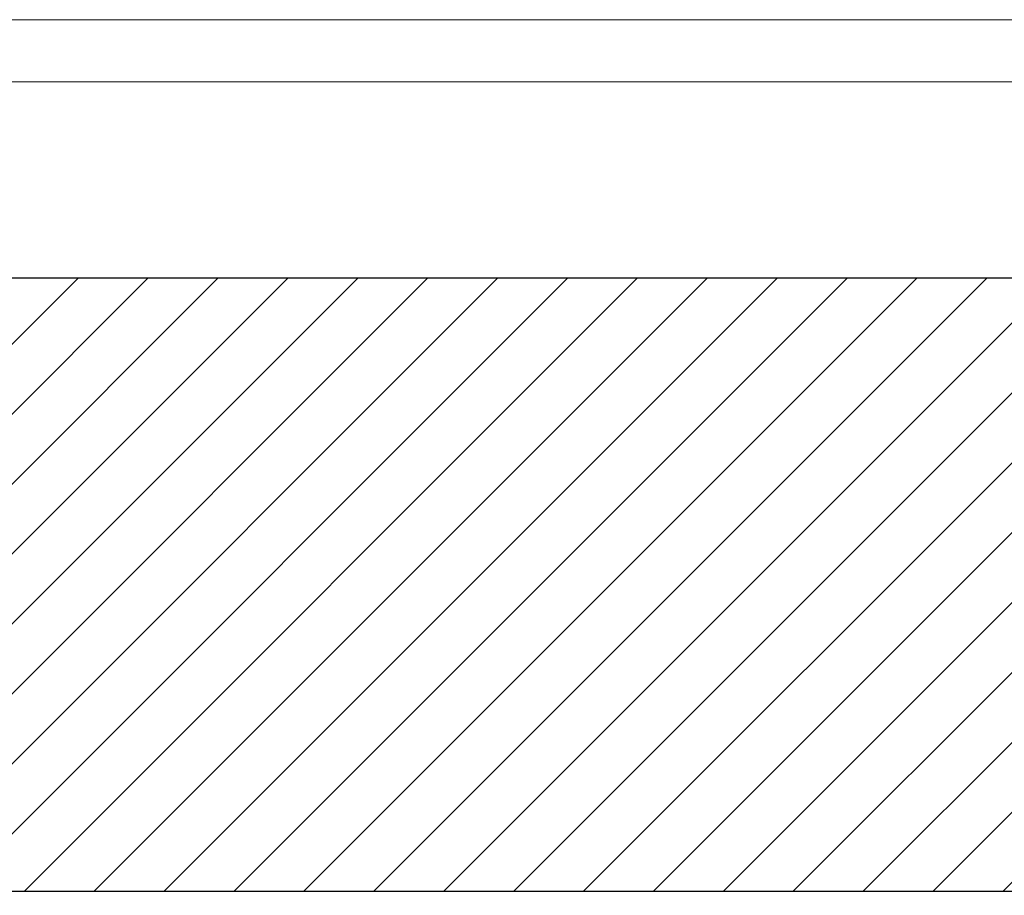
# Model space of a CAD drawing. Header units: millimetres. Extents: x 0 to 39823, y 0 to 11880.
# Tile 13 of 83: x 13616 to 15198, y 10474 to 11880. Entities that reach past the tile are written whole.
import ezdxf

# ---------------------------------------------------------------- set-up
doc = ezdxf.new("R2010")
doc.units = ezdxf.units.MM
doc.layers.add('FORMAT', color=7, linetype='Continuous')
doc.layers.add('ODMIKI funkcionalni', color=253, linetype='Continuous')

msp = doc.modelspace()

# ---------------------------------------------------------------- hatches: boundary and pattern name
at = {"layer": 'ODMIKI funkcionalni'}
h = msp.add_hatch(dxfattribs=at)
h.set_pattern_fill('ANSI31', color=256, scale=25)
h.paths.add_polyline_path([(17616.6, 11465.7), (9866.5, 11465.7), (9866.5, 8759.1), (10366.3, 8759.1), (10366.3, 10480.9), (16817.9, 10480.9), (16817.9, 8759.1), (17616.6, 8759.1)])

# ---------------------------------------------------------------- linework, layer by layer
at = {"layer": 'FORMAT', "color": 7, "linetype": 'Continuous', "lineweight": 18, "ltscale": 27}
for p, q in [((0, 11880), (39823.2, 11880)), ((500, 11780), (39723.2, 11780))]:
    msp.add_line(p, q, dxfattribs=at)
at = {"layer": 'ODMIKI funkcionalni', "ltscale": 10}
for p, q in [((9866.5, 11465.7), (17616.6, 11465.7)), ((10366.3, 10480.9), (16817.9, 10480.9))]:
    msp.add_line(p, q, dxfattribs=at)

doc.saveas('drawing.dxf')
